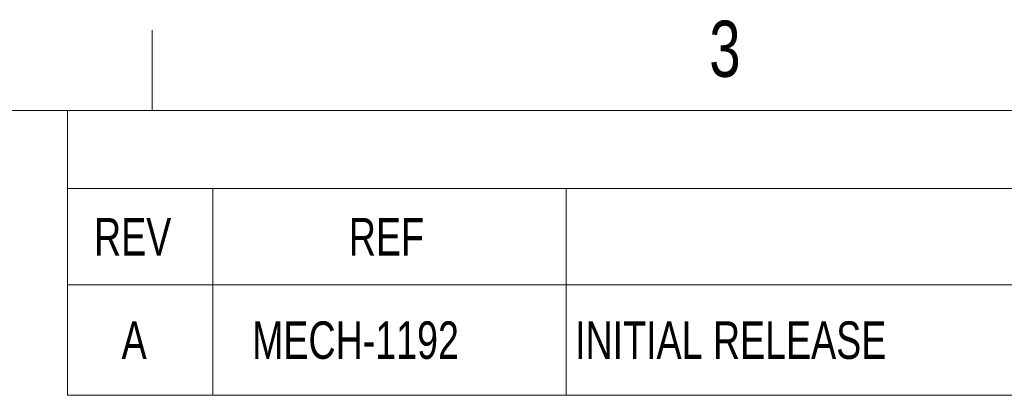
# Model space of a CAD drawing. Header units: millimetres. Extents: x 5 to 274, y 4 to 211.
# Tile 7 of 10: x 132 to 188, y 190 to 211. Entities that reach past the tile are written whole.
import ezdxf

# ---------------------------------------------------------------- set-up
doc = ezdxf.new("R2010")
doc.units = ezdxf.units.MM
doc.layers.add('FORMAT', color=7, linetype='Continuous')
doc.styles.add('SLDTEXTSTYLE0', font='TXT', dxfattribs={"width": 0.75})

# ---------------------------------------------------------------- blocks, each defined once
blk = doc.blocks.new('SW_TABLEANNOTATION_0')
at = {"color": 0, "linetype": 'Continuous', "lineweight": 18}
for p, q in [((0, 0), (0, -4.417)), ((0, 0), (8.209, 0)), ((8.209, 0), (28.171, 0)), ((28.171, 0), (100.557, 0)), ((100.557, 0), (115.943, 0)), ((115.943, 0), (134.292, 0)), ((134.292, 0), (134.292, -4.417)), ((0, -4.417), (0, -9.865)), ((0, -4.417), (8.209, -4.417)), ((8.209, -4.417), (8.209, -9.865)), ((8.209, -4.417), (28.171, -4.417)), ((28.171, -4.417), (28.171, -9.865)), ((28.171, -4.417), (100.557, -4.417)), ((100.557, -4.417), (100.557, -9.865)), ((100.557, -4.417), (115.943, -4.417)), ((115.943, -4.417), (115.943, -9.865)), ((115.943, -4.417), (134.292, -4.417)), ((134.292, -4.417), (134.292, -9.865)), ((0, -9.865), (8.209, -9.865)), ((0, -9.865), (0, -16.098)), ((8.209, -9.865), (28.171, -9.865)), ((8.209, -9.865), (8.209, -16.098)), ((28.171, -9.865), (100.557, -9.865)), ((28.171, -9.865), (28.171, -16.098)), ((100.557, -9.865), (115.943, -9.865)), ((100.557, -9.865), (100.557, -16.098)), ((115.943, -9.865), (134.292, -9.865)), ((115.943, -9.865), (115.943, -16.098)), ((134.292, -9.865), (134.292, -16.098)), ((0, -16.098), (8.209, -16.098)), ((8.209, -16.098), (28.171, -16.098)), ((28.171, -16.098), (100.557, -16.098)), ((100.557, -16.098), (115.943, -16.098)), ((115.943, -16.098), (134.292, -16.098))]:
    blk.add_line(p, q, dxfattribs=at)
at = {"color": 0, "linetype": 'Continuous', "lineweight": 0, "attachment_point": 1, "style": 'SLDTEXTSTYLE0'}
for s, insert, char_height in [('REVISIONS', (60.224, -1.15), 2.1167), ('REV', (1.5, -6.083), 2.1167), ('REF', (15.893, -6.083), 2.1167), ('DESCRIPTION', (55.503, -6.083), 2.11667), ('DATE', (104.797, -6.083), 2.1167), ('DRAWN BY', (117.733, -6.083), 2.1167), ('A', (3.06, -11.923), 2.117), ('MECH-1192', (10.429, -11.923), 2.1167), ('INITIAL RELEASE', (28.671, -11.923), 2.11667), ('2025-09-04', (101.057, -11.923), 2.1167), ('MT', (123.218, -11.923), 2.1167)]:
    blk.add_mtext(s, dxfattribs=dict(at, insert=insert, char_height=char_height))

msp = doc.modelspace()

# ---------------------------------------------------------------- linework, layer by layer
at = {"layer": 'FORMAT', "color": 7, "linetype": 'Continuous', "lineweight": 18}
for p, q in [((139.7, 210.226), (139.7, 205.699)), ((10.2, 205.7), (269.2, 205.7))]:
    msp.add_line(p, q, dxfattribs=at)

# ---------------------------------------------------------------- block references
at = {"color": 7, "linetype": 'Continuous', "lineweight": 0}
msp.add_blockref('SW_TABLEANNOTATION_0', (134.908, 205.7), dxfattribs=at)

# ---------------------------------------------------------------- texts
at = {"layer": 'FORMAT', "insert": (172.043, 210.766), "char_height": 3.175, "attachment_point": 2, "style": 'SLDTEXTSTYLE0'}
msp.add_mtext('3', dxfattribs=at)

doc.saveas('drawing.dxf')
